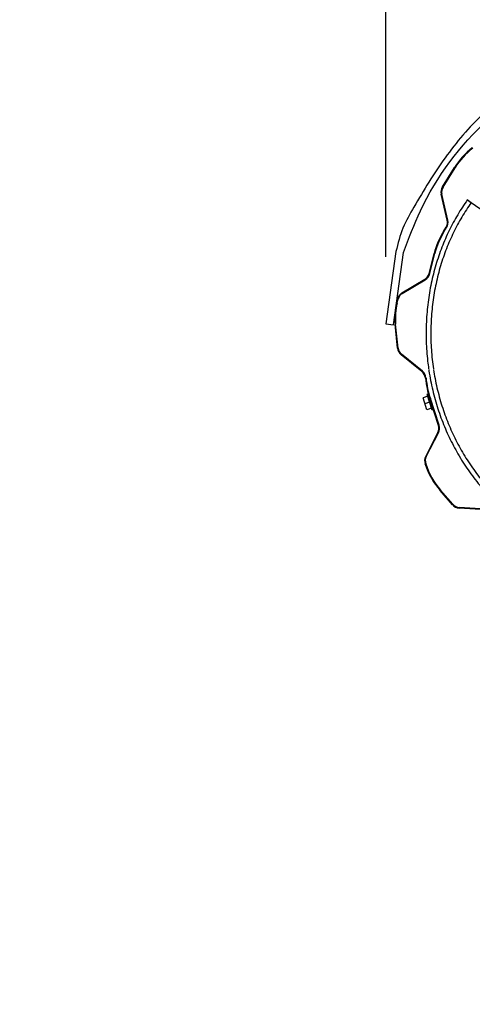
# Model space of a CAD drawing. Header units: inches. Extents: x 170 to 197.4, y 234.4 to 247.7.
# Tile 17 of 21: x 184.626 to 185.047, y 244.13 to 245.047. Entities that reach past the tile are written whole.
import ezdxf
from ezdxf import colors
from ezdxf.entities.mleader import LeaderData, LeaderLine
from ezdxf.math import Vec2, Vec3

# ---------------------------------------------------------------- set-up
doc = ezdxf.new("R2010")
doc.units = ezdxf.units.IN
doc.header["$LTSCALE"] = 0.25
doc.header["$MEASUREMENT"] = 0
doc.layers.add('780CD', color=7, linetype='Continuous')
doc.layers.add('ANNOTATIONS', color=1, linetype='Continuous')
doc.styles.add('ARIAL', font='arial.ttf', dxfattribs={"height": 0.09375})
doc.styles.get("Standard").update_dxf_attribs({"font": 'romans.shx'})
doc.dimstyles.new('DIMSTYLE_1', dxfattribs={"dimtxt": 0.125, "dimasz": 0.15, "dimexe": 0.18, "dimexo": 0.0625, "dimgap": 0.09, "dimtad": 0, "dimtih": 1, "dimtoh": 1, "dimlfac": 26.666667, "dimzin": 4, "dimdsep": 46, "dimtxsty": 'Standard', "dimcen": 0.09, "dimadec": 0, "dimazin": 0, "dimtp": 0.01, "dimtm": 0.01, "dimtfac": 1, "dimtofl": 0, "dimtmove": 0, "dimatfit": 3, "dimfxl": 1, "dimtolj": 1, "dimtzin": 4, "dimarcsym": 0})

# ---------------------------------------------------------------- blocks, each defined once
blk = doc.blocks.new('*D5')
at = {"layer": 'ANNOTATIONS', "color": 0, "linetype": 'Continuous', "lineweight": -2, "transparency": 16777216}
for p, q in [((184.96648, 244.82621), (184.96648, 245.76272)), ((185.55442, 245.14389), (185.55442, 245.76272)), ((184.81648, 245.58272), (184.66648, 245.58272)), ((185.70442, 245.58272), (185.85442, 245.58272))]:
    blk.add_line(p, q, dxfattribs=at)
at = {"layer": 'ANNOTATIONS', "color": 0, "linetype": 'Continuous', "transparency": 16777216}
for points in [[(184.81648, 245.60772), (184.81648, 245.55772), (184.96648, 245.58272)], [(185.70442, 245.60772), (185.70442, 245.55772), (185.55442, 245.58272)]]:
    blk.add_solid(points, dxfattribs=at)
at = {"layer": 'defpoints', "color": 0, "linetype": 'Continuous', "transparency": 16777216}
for p in [(184.96648, 245.58272), (185.55442, 245.08139), (184.96648, 244.76371)]:
    blk.add_point(p, dxfattribs=at)
at = {"layer": 'ANNOTATIONS', "color": 0, "linetype": 'Continuous', "transparency": 16777216, "insert": (185.29543, 245.58272), "char_height": 0.09375, "attachment_point": 5, "style": 'ARIAL'}
blk.add_mtext('\\A1;20" \\PMAX', dxfattribs=at)

msp = doc.modelspace()

# ---------------------------------------------------------------- linework, layer by layer
at = {"layer": '780CD', "linetype": 'Continuous'}
for p, q in [((185.01917, 244.89143), (185.03046, 244.90951)), ((185.01967, 244.89111), (185.03097, 244.90919)), ((185.03046, 244.90951), (185.03097, 244.90919)), ((185.01967, 244.89111), (185.01917, 244.89143)), ((185.01859, 244.8846), (185.018, 244.88446)), ((185.0236, 244.8602), (185.018, 244.88446)), ((185.02419, 244.86033), (185.01859, 244.8846)), ((185.04586, 244.8766), (185.04226, 244.87915)), ((185.04586, 244.8766), (185.04587, 244.87663)), ((185.07682, 244.85496), (185.04587, 244.87663)), ((185.02419, 244.86033), (185.0236, 244.8602)), ((185.02007, 244.84978), (185.02251, 244.85369)), ((185.02007, 244.84978), (185.02058, 244.84946)), ((185.02058, 244.84946), (185.02302, 244.85337)), ((185.02302, 244.85337), (185.02251, 244.85369)), ((184.97586, 244.83132), (184.96648, 244.76371)), ((184.97345, 244.76275), (184.98282, 244.83035)), ((185.01299, 244.83285), (185.01242, 244.83303)), ((185.00676, 244.81073), (185.0114, 244.82935)), ((185.00734, 244.81058), (185.01198, 244.82921)), ((185.0114, 244.82935), (185.01198, 244.82921)), ((184.98148, 244.79259), (185.00283, 244.80542)), ((184.98179, 244.79208), (185.00314, 244.80491)), ((185.00314, 244.80491), (185.00283, 244.80542)), ((185.00734, 244.81058), (185.00676, 244.81073)), ((184.97638, 244.78328), (184.97728, 244.78692)), ((184.97696, 244.78313), (184.97787, 244.78677)), ((184.97787, 244.78677), (184.97728, 244.78692)), ((184.98179, 244.79208), (184.98148, 244.79259)), ((184.97638, 244.78328), (184.97696, 244.78313)), ((184.96648, 244.76371), (184.97345, 244.76275)), ((184.975, 244.76358), (184.9756, 244.76365)), ((184.97735, 244.74123), (184.975, 244.76358)), ((184.97794, 244.74129), (184.9756, 244.76365)), ((184.97794, 244.74129), (184.97735, 244.74123)), ((184.98109, 244.73549), (184.98072, 244.73503)), ((185.00007, 244.71935), (184.98072, 244.73503)), ((185.00045, 244.71982), (184.98109, 244.73549)), ((185.00045, 244.71982), (185.00007, 244.71935)), ((185.00382, 244.71361), (185.00322, 244.71355)), ((185.00325, 244.7133), (185.00322, 244.71355)), ((185.00325, 244.7133), (185.00384, 244.71336)), ((185.00384, 244.71336), (185.00382, 244.71361)), ((185.00543, 244.69635), (185.00114, 244.69501)), ((185.00463, 244.68383), (185.00114, 244.69501)), ((185.00597, 244.69852), (185.00486, 244.69817)), ((185.00949, 244.68335), (185.00486, 244.69817)), ((185.0106, 244.6837), (185.00597, 244.69852)), ((185.00735, 244.694), (185.00792, 244.69419)), ((185.01539, 244.66924), (185.00735, 244.694)), ((185.01596, 244.66943), (185.00792, 244.69419)), ((185.00718, 244.69076), (185.00288, 244.68942)), ((185.00893, 244.68517), (185.00463, 244.68383)), ((185.00886, 244.69129), (185.00829, 244.69111)), ((185.0106, 244.6837), (185.00949, 244.68335)), ((185.01596, 244.66943), (185.01539, 244.66924)), ((185.00357, 244.64047), (185.01488, 244.66266)), ((185.0041, 244.6402), (185.01541, 244.66239)), ((185.01541, 244.66239), (185.01488, 244.66266)), ((185.0041, 244.6402), (185.00357, 244.64047)), ((185.00359, 244.63362), (185.00302, 244.63343)), ((185.0031, 244.63319), (185.00302, 244.63343)), ((185.0031, 244.63319), (185.00367, 244.63337)), ((185.00367, 244.63337), (185.00359, 244.63362)), ((185.01702, 244.60858), (185.01747, 244.60897)), ((185.02841, 244.59547), (185.01702, 244.60858)), ((185.02886, 244.59587), (185.01747, 244.60897)), ((185.02886, 244.59587), (185.02841, 244.59547)), ((185.03477, 244.59292), (185.03473, 244.59232)), ((185.05957, 244.59059), (185.03473, 244.59232)), ((185.05961, 244.59118), (185.03477, 244.59292))]:
    msp.add_line(p, q, dxfattribs=at)
for centre, radius, start, end in [((185.0906, 244.87193), 0.07091, 128, 148), ((185.0906, 244.87193), 0.07031, 128, 148), ((185.02699, 244.88654), 0.00923, 148, 193), ((185.02699, 244.88654), 0.00863, 148, 193), ((185.0152, 244.85826), 0.00863, 328, 13), ((185.0152, 244.85826), 0.00923, 328, 13), ((185.08021, 244.8122), 0.07091, 148, 166), ((185.08021, 244.8122), 0.07031, 148, 166), ((184.99839, 244.81281), 0.00863, 301, 346), ((184.99839, 244.81281), 0.00923, 301, 346), ((184.98623, 244.78469), 0.00923, 121, 166), ((184.98623, 244.78469), 0.00863, 121, 166), ((185.03154, 244.76953), 0.05685, 166, 186), ((185.03154, 244.76953), 0.05625, 166, 186), ((184.98652, 244.74219), 0.00923, 186, 231), ((184.98652, 244.74219), 0.00863, 186, 231), ((184.99464, 244.71265), 0.00863, 6, 51), ((184.99464, 244.71265), 0.00923, 6, 51), ((185.09708, 244.72316), 0.09435, 186, 198), ((185.09708, 244.72316), 0.09375, 186, 198), ((185.00719, 244.66658), 0.00863, 333, 18), ((185.00719, 244.66658), 0.00923, 333, 18), ((185.01179, 244.63628), 0.00923, 153, 198), ((185.01179, 244.63628), 0.00863, 153, 198), ((185.07054, 244.6551), 0.07091, 198, 221), ((185.07054, 244.6551), 0.07031, 198, 221), ((185.03537, 244.60153), 0.00923, 221, 266), ((185.03537, 244.60153), 0.00863, 221, 266)]:
    msp.add_arc(centre, radius, start, end, dxfattribs=at)
for points in [[(185.37556, 244.99685), (185.27934, 245.02639), (185.19212, 245.02415), (185.11484, 244.99881), (185.08432, 244.98094), (185.05691, 244.95908), (185.02161, 244.91836), (185.00655, 244.89587), (184.9926, 244.87253), (184.98238, 244.85305), (184.97586, 244.83132)], [(184.98282, 244.83035), (184.9987, 244.86903), (185.0617, 244.95394), (185.11797, 244.99251), (185.19335, 245.01722), (185.27847, 245.01941), (185.37381, 244.98983)], [(185.04226, 244.87915), (185.03767, 244.87239), (185.03333, 244.86538), (185.02925, 244.85815), (185.02544, 244.85068), (185.02191, 244.843), (185.01866, 244.8351), (185.01571, 244.827), (185.01306, 244.8187), (185.01073, 244.81022), (185.00873, 244.80159), (185.00707, 244.7928), (185.00575, 244.78389), (185.00478, 244.77487), (185.00417, 244.76578), (185.00392, 244.75664), (185.00403, 244.74746), (185.00452, 244.73829), (185.00536, 244.72915), (185.0063, 244.72191)], [(185.04586, 244.8766), (185.04139, 244.87003), (185.03717, 244.86323), (185.03321, 244.8562), (185.02949, 244.84895), (185.02605, 244.84149), (185.02288, 244.83381), (185.02, 244.82593), (185.01741, 244.81787), (185.01513, 244.80963), (185.01316, 244.80122), (185.01152, 244.79268), (185.0102, 244.78401), (185.00923, 244.77523), (185.00861, 244.76638), (185.00833, 244.75747), (185.00841, 244.74853), (185.00884, 244.73959), (185.00963, 244.73068), (185.01076, 244.72182), (185.0108, 244.7216)], [(185.04227, 244.87915), (185.04232, 244.87912)], [(185.04232, 244.87912), (185.0424, 244.87906), (185.04251, 244.87899), (185.04266, 244.87888), (185.04284, 244.87876), (185.04305, 244.87861), (185.04329, 244.87845), (185.04355, 244.87826), (185.04384, 244.87806), (185.04414, 244.87784), (185.04447, 244.87761), (185.04481, 244.87738), (185.04516, 244.87713), (185.04551, 244.87688), (185.04587, 244.87663)], [(185.00639, 244.7213), (185.00657, 244.72007), (185.00814, 244.71107), (185.01005, 244.70217), (185.01231, 244.69341), (185.0149, 244.68481), (185.0178, 244.6764), (185.02102, 244.66819), (185.02454, 244.66016), (185.02837, 244.6523), (185.03253, 244.64459), (185.03702, 244.63702), (185.04184, 244.6296), (185.04698, 244.62234), (185.05242, 244.61527), (185.05815, 244.60842), (185.06416, 244.6018), (185.07042, 244.59543), (185.07691, 244.58934), (185.08362, 244.58354), (185.09052, 244.57803), (185.09761, 244.57284), (185.10118, 244.57039)], [(185.01089, 244.72099), (185.01225, 244.71303), (185.01407, 244.70435), (185.01622, 244.6958), (185.0187, 244.6874), (185.02148, 244.67918), (185.02456, 244.67115), (185.02794, 244.66331), (185.03162, 244.65564), (185.03561, 244.64811), (185.03992, 244.64072), (185.04455, 244.63346), (185.0495, 244.62636), (185.05474, 244.61944), (185.06026, 244.61272), (185.06606, 244.60622), (185.0721, 244.59996), (185.07837, 244.59397), (185.08486, 244.58825), (185.09153, 244.58282), (185.09839, 244.57769), (185.10116, 244.57574)]]:
    msp.add_spline(points, degree=3, dxfattribs=at)

# ---------------------------------------------------------------- dimensions: what is measured, and where the dimension line sits
at = {"layer": 'ANNOTATIONS', "linetype": 'Continuous'}
dim = msp.add_linear_dim(base=(184.96648, 245.58272), p1=(185.55442, 245.08139), p2=(184.96648, 244.76371), angle=180, text='20" \\PMAX', dimstyle='DIMSTYLE_1', override={"dimtxt": 0.08, "dimtxsty": 'ARIAL'}, dxfattribs=at)
dim.commit()
dim.dimension.update_dxf_attribs({"geometry": '*D5', "text_midpoint": (185.29543, 245.58272), "dimtype": 160})

# ---------------------------------------------------------------- leaders
at = {"layer": 'ANNOTATIONS'}
ml = msp.add_multileader_mtext('Standard', dxfattribs=at)
ml.set_content('STAMPED HEADPLATE SHOWN \\PWELDED BRACKET OPTIONAL', color=256, style='ARIAL')
ml.set_leader_properties()
ml.build(insert=Vec2(0, 0))
ml.multileader.update_dxf_attribs({"dogleg_length": 0.36, "arrow_head_size": 0.09375})
ctx = ml.context
ctx.base_point, ctx.char_height, ctx.arrow_head_size, ctx.landing_gap_size, ctx.plane_origin = Vec3(182.89414, 243.61226), 0.09375, 0.09375, 0.09, Vec3(183.17691, 243.64864)
ctx.text_align_type = 2
notes = []
notes.append((ctx, [(1, (1, 1, 0), (185.14213, 243.61226), (-1, 0), 0.09796, [(0, [(185.42599, 244.40322)], 0, [])])]))
ctx.mtext.insert, ctx.mtext.width, ctx.mtext.alignment, ctx.mtext.flow_direction = Vec3(184.95417, 243.65993), 2.0433532, 3, 5
for ctx, leaders in notes:
    for number, flags, end, landing, length, lines in leaders:
        leader = LeaderData()
        leader.index, (leader.has_last_leader_line, leader.has_dogleg_vector, leader.attachment_direction) = number, flags
        leader.last_leader_point, leader.dogleg_vector, leader.dogleg_length = Vec3(end), Vec3(landing), length
        for number, points, colour, breaks in lines:
            line = LeaderLine()
            line.index, line.vertices, line.color, line.breaks = number, Vec3.list(points), colors.encode_raw_color(colour), breaks
            leader.lines.append(line)
        ctx.leaders.append(leader)

doc.saveas('drawing.dxf')
